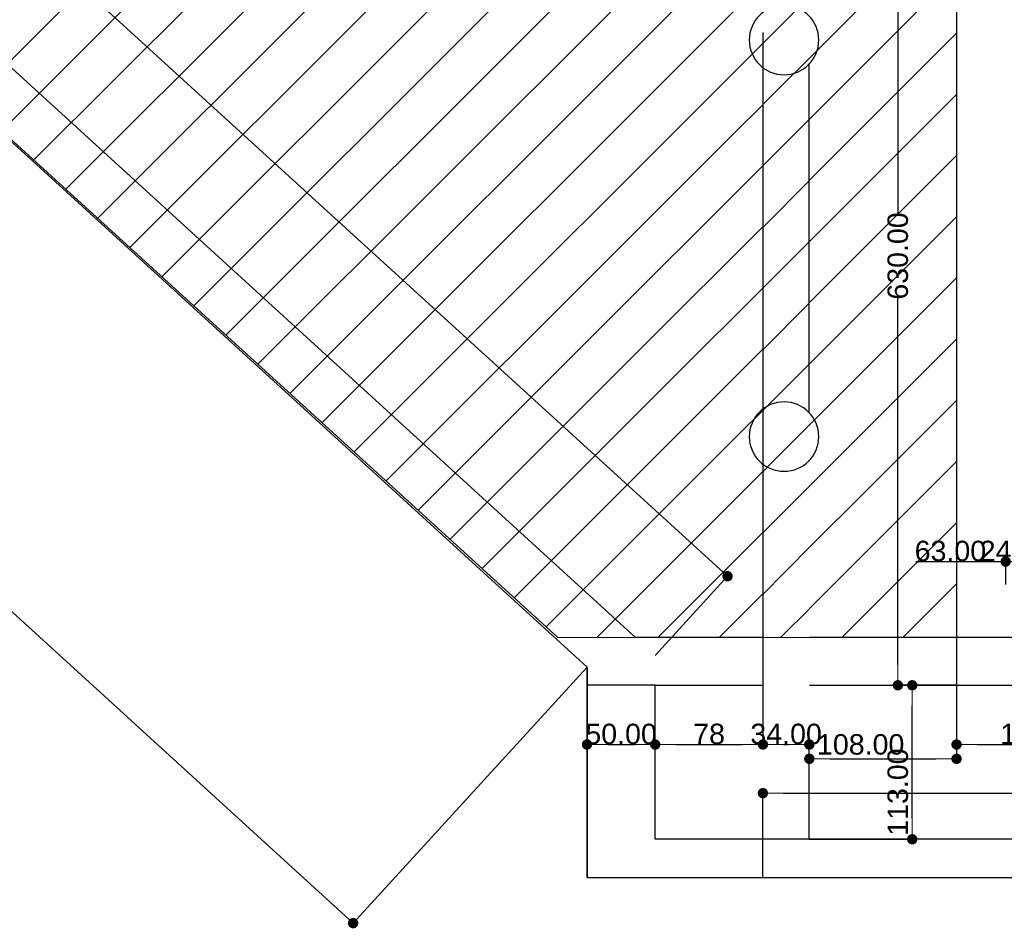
# Model space of a CAD drawing. Header units: millimetres. Extents: x -175445 to -20415, y -559200 to 231527.
# Tile 62 of 256: x -145708 to -138488, y -181104 to -174437. Entities that reach past the tile are written whole.
import ezdxf

# ---------------------------------------------------------------- set-up
doc = ezdxf.new("R2010")
doc.units = ezdxf.units.MM
doc.header["$MEASUREMENT"] = 0
doc.linetypes.add('Wipeout_Contour', pattern=[1000, 0, -1000])
doc.layers.add('PAB - widokowe', color=7, linetype='Continuous', lineweight=18)
for name, color, linetype in [('Strop', 7, 'Continuous'), ('Słup', 7, 'Continuous'), ('Wymiary', 63, 'Continuous'), ('Ściana', 7, 'Continuous')]:
    doc.layers.add(name, color=color, linetype=linetype)
doc.styles.add('Arial', font='txt')
doc.dimstyles.new('GENERATED_STYLE__1', dxfattribs={"dimtxt": 150, "dimasz": 152, "dimexe": 0.18, "dimexo": 0, "dimgap": 0.09, "dimtad": 1, "dimtih": 1, "dimtoh": 1, "dimlfac": 0.1, "dimzin": 0, "dimdsep": 46, "dimtxsty": 'Arial', "dimblk": 'ARROWHEAD_11', "dimblk1": 'ARROWHEAD_11', "dimblk2": 'ARROWHEAD_11', "dimcen": 0.09, "dimclrd": 114, "dimclre": 114, "dimclrt": 114, "dimazin": 0, "dimtfac": 1, "dimtdec": 4, "dimtmove": 0, "dimatfit": 3, "dimfxl": 1, "dimtolj": 1, "dimtzin": 0, "dimarcsym": 0})
doc.dimstyles.new('GENERATED_STYLE__2', dxfattribs={"dimtxt": 150, "dimasz": 152, "dimexe": 0.18, "dimexo": 0, "dimgap": 0.09, "dimtad": 1, "dimlfac": 0.1, "dimzin": 0, "dimdsep": 46, "dimtxsty": 'Arial', "dimblk": 'ARROWHEAD_11', "dimblk1": 'ARROWHEAD_11', "dimblk2": 'ARROWHEAD_11', "dimcen": 0.09, "dimclrd": 114, "dimclre": 114, "dimclrt": 114, "dimazin": 0, "dimtfac": 1, "dimtdec": 4, "dimtmove": 0, "dimatfit": 3, "dimfxl": 1, "dimtolj": 1, "dimtzin": 0, "dimarcsym": 0})
doc.dimstyles.new('GENERATED_STYLE__3', dxfattribs={"dimtxt": 150, "dimasz": 152, "dimexe": 0.18, "dimexo": 0, "dimgap": 0.09, "dimtad": 1, "dimlfac": 0.1, "dimzin": 0, "dimdsep": 46, "dimtxsty": 'Arial', "dimblk": 'ARROWHEAD_11', "dimblk1": 'ARROWHEAD_11', "dimblk2": 'ARROWHEAD_11', "dimcen": 0.09, "dimclrd": 114, "dimclre": 114, "dimclrt": 114, "dimazin": 0, "dimtfac": 1, "dimtdec": 4, "dimtmove": 2, "dimatfit": 3, "dimfxl": 1, "dimtolj": 1, "dimtzin": 0, "dimarcsym": 0})
doc.dimstyles.new('GENERATED_STYLE__4', dxfattribs={"dimtxt": 150, "dimasz": 152, "dimexe": 0.18, "dimexo": 0, "dimgap": 0.09, "dimtad": 1, "dimtih": 1, "dimtoh": 1, "dimlfac": 0.1, "dimzin": 0, "dimdsep": 46, "dimtxsty": 'Arial', "dimblk": 'ARROWHEAD_11', "dimblk1": 'ARROWHEAD_11', "dimblk2": 'ARROWHEAD_11', "dimcen": 0.09, "dimclrd": 114, "dimclre": 114, "dimclrt": 114, "dimazin": 0, "dimtfac": 1, "dimtdec": 4, "dimtmove": 2, "dimatfit": 3, "dimfxl": 1, "dimtolj": 1, "dimtzin": 0, "dimarcsym": 0})

# ---------------------------------------------------------------- blocks, each defined once
blk = doc.blocks.new('ARROWHEAD_11')
at = {"color": 0, "linetype": 'Continuous', "lineweight": 0}
blk.add_line((0, 0), (-1, 0), dxfattribs=at)
at = {"color": 0, "linetype": 'Continuous', "lineweight": 0, "const_width": 0.25, "flags": 128}
blk.add_lwpolyline([(-0.125, 0, 1), (0.125, 0, 1)], format="xyb", close=True, dxfattribs=at)
blk = doc.blocks.new('*D1084')
at = {"layer": 'Defpoints', "color": 0}
for p in [(-137848, -178412.8), (-138478, -178580.6), (-137848, -178580.6)]:
    blk.add_point(p, dxfattribs=at)
at = {"layer": 'Wymiary', "color": 114, "lineweight": -2}
for p, q in [((-139136.6, -178412.8), (-138630, -178412.8)), ((-138630, -178412.8), (-138478, -178412.8)), ((-138478, -178580.6), (-138478, -178412.6)), ((-138326, -178412.8), (-138000, -178412.8)), ((-137848, -178580.6), (-137848, -178412.6))]:
    blk.add_line(p, q, dxfattribs=at)
at = {"layer": 'Wymiary', "color": 114, "lineweight": -2, "xscale": 152, "yscale": 152, "zscale": 152, "rotation": 180}
blk.add_blockref('ARROWHEAD_11', (-138478, -178412.8), dxfattribs=at)
at = {"layer": 'Wymiary', "color": 114, "lineweight": -2, "xscale": 152, "yscale": 152, "zscale": 152}
blk.add_blockref('ARROWHEAD_11', (-137848, -178412.8), dxfattribs=at)
at = {"layer": 'Wymiary', "color": 114, "lineweight": 13, "insert": (-138883.3, -178336), "char_height": 150, "attachment_point": 5, "style": 'Arial'}
blk.add_mtext('\\A1;63.00', dxfattribs=at)
blk = doc.blocks.new('*D1085')
at = {"layer": 'Defpoints', "color": 0}
for p in [(-137608, -178412.8), (-137848, -178580.6), (-137608, -178970.6)]:
    blk.add_point(p, dxfattribs=at)
at = {"layer": 'Wymiary', "color": 114, "lineweight": -2}
for p, q in [((-138660.3, -178412.8), (-138152, -178412.8)), ((-138152, -178412.8), (-138000, -178412.8)), ((-137848, -178580.6), (-137848, -178412.6)), ((-137848, -178412.8), (-137608, -178412.8)), ((-137608, -178970.6), (-137608, -178412.6)), ((-137456, -178412.8), (-137304, -178412.8))]:
    blk.add_line(p, q, dxfattribs=at)
at = {"layer": 'Wymiary', "color": 114, "lineweight": -2, "xscale": 152, "yscale": 152, "zscale": 152}
blk.add_blockref('ARROWHEAD_11', (-137848, -178412.8), dxfattribs=at)
at = {"layer": 'Wymiary', "color": 114, "lineweight": -2, "xscale": 152, "yscale": 152, "zscale": 152, "rotation": 180}
blk.add_blockref('ARROWHEAD_11', (-137608, -178412.8), dxfattribs=at)
at = {"layer": 'Wymiary', "color": 114, "lineweight": 13, "insert": (-138406.2, -178336.1), "char_height": 150, "attachment_point": 5, "style": 'Arial'}
blk.add_mtext('\\A1;24.00', dxfattribs=at)
blk = doc.blocks.new('*D1258')
at = {"layer": 'Defpoints', "color": 0}
for p in [(-139163.4, -179320.6), (-138838, -179320.6), (-139918, -180450.6)]:
    blk.add_point(p, dxfattribs=at)
at = {"layer": 'Wymiary', "color": 114, "lineweight": -2}
for p, q in [((-138838, -179320.6), (-139163.6, -179320.6)), ((-139163.4, -180298.6), (-139163.4, -179472.6)), ((-139918, -180450.6), (-139163.2, -180450.6))]:
    blk.add_line(p, q, dxfattribs=at)
at = {"layer": 'Wymiary', "color": 114, "lineweight": -2, "xscale": 152, "yscale": 152, "zscale": 152}
for p, rotation in [((-139163.4, -179320.6), 90), ((-139163.4, -180450.6), 270)]:
    blk.add_blockref('ARROWHEAD_11', p, dxfattribs=dict(at, rotation=rotation))
at = {"layer": 'Wymiary', "color": 114, "lineweight": 13, "insert": (-139268.4, -180104.5), "char_height": 150, "attachment_point": 5, "rotation": 90, "style": 'Arial'}
blk.add_mtext('\\A1;113.00', dxfattribs=at)
blk = doc.blocks.new('*D1259')
at = {"layer": 'Defpoints', "color": 0}
for p in [(-139268.4, -173020.6), (-138838, -173020.6), (-138838, -179320.6)]:
    blk.add_point(p, dxfattribs=at)
at = {"layer": 'Wymiary', "color": 114, "lineweight": -2}
for p, q in [((-138838, -173020.6), (-139268.6, -173020.6)), ((-139268.4, -173172.6), (-139268.4, -175859)), ((-139268.4, -179168.6), (-139268.4, -176482.2)), ((-138838, -179320.6), (-139268.6, -179320.6))]:
    blk.add_line(p, q, dxfattribs=at)
at = {"layer": 'Wymiary', "color": 114, "lineweight": -2, "xscale": 152, "yscale": 152, "zscale": 152}
for p, rotation in [((-139268.4, -173020.6), 90), ((-139268.4, -179320.6), 270)]:
    blk.add_blockref('ARROWHEAD_11', p, dxfattribs=dict(at, rotation=rotation))
at = {"layer": 'Wymiary', "color": 114, "lineweight": 13, "insert": (-139268.4, -176170.6), "char_height": 150, "attachment_point": 5, "rotation": 90, "style": 'Arial'}
blk.add_mtext('\\A1;630.00', dxfattribs=at)
blk = doc.blocks.new('*D1705')
at = {"layer": 'Defpoints', "color": 0}
for p in [(-141548, -179776.2), (-141048, -179755.3), (-141048, -179776.2)]:
    blk.add_point(p, dxfattribs=at)
at = {"layer": 'Wymiary', "color": 114, "lineweight": -2}
for p, q in [((-141548, -179776.2), (-141548, -179755.1)), ((-141396, -179755.3), (-141200, -179755.3)), ((-141048, -179776.2), (-141048, -179755.1))]:
    blk.add_line(p, q, dxfattribs=at)
at = {"layer": 'Wymiary', "color": 114, "lineweight": -2, "xscale": 152, "yscale": 152, "zscale": 152, "rotation": 180}
blk.add_blockref('ARROWHEAD_11', (-141548, -179755.3), dxfattribs=at)
at = {"layer": 'Wymiary', "color": 114, "lineweight": -2, "xscale": 152, "yscale": 152, "zscale": 152}
blk.add_blockref('ARROWHEAD_11', (-141048, -179755.3), dxfattribs=at)
at = {"layer": 'Wymiary', "color": 114, "lineweight": 13, "insert": (-141298, -179678.6), "char_height": 150, "attachment_point": 5, "style": 'Arial'}
blk.add_mtext('\\A1;50.00', dxfattribs=at)
blk = doc.blocks.new('*D1706')
at = {"layer": 'Defpoints', "color": 0}
for p in [(-140258, -174530.7), (-141048, -179776.2), (-140258, -179755.3)]:
    blk.add_point(p, dxfattribs=at)
at = {"layer": 'Wymiary', "color": 114, "lineweight": -2}
for p, q in [((-140258, -174530.7), (-140258, -179755.4)), ((-141048, -179776.2), (-141048, -179755.1)), ((-140896, -179755.3), (-140410, -179755.3))]:
    blk.add_line(p, q, dxfattribs=at)
at = {"layer": 'Wymiary', "color": 114, "lineweight": -2, "xscale": 152, "yscale": 152, "zscale": 152, "rotation": 180}
blk.add_blockref('ARROWHEAD_11', (-141048, -179755.3), dxfattribs=at)
at = {"layer": 'Wymiary', "color": 114, "lineweight": -2, "xscale": 152, "yscale": 152, "zscale": 152}
blk.add_blockref('ARROWHEAD_11', (-140258, -179755.3), dxfattribs=at)
at = {"layer": 'Wymiary', "color": 114, "lineweight": 13, "insert": (-140653, -179678.6), "char_height": 150, "attachment_point": 5, "style": 'Arial'}
blk.add_mtext('\\A1;78', dxfattribs=at)
blk = doc.blocks.new('*D1707')
at = {"layer": 'Defpoints', "color": 0}
for p in [(-140258, -174530.7), (-139918, -179755.3), (-139918, -180450.6)]:
    blk.add_point(p, dxfattribs=at)
at = {"layer": 'Wymiary', "color": 114, "lineweight": -2}
for p, q in [((-140258, -174530.7), (-140258, -179755.4)), ((-140106, -179755.3), (-140070, -179755.3)), ((-139918, -180450.6), (-139918, -179755.1))]:
    blk.add_line(p, q, dxfattribs=at)
at = {"layer": 'Wymiary', "color": 114, "lineweight": -2, "xscale": 152, "yscale": 152, "zscale": 152, "rotation": 180}
blk.add_blockref('ARROWHEAD_11', (-140258, -179755.3), dxfattribs=at)
at = {"layer": 'Wymiary', "color": 114, "lineweight": -2, "xscale": 152, "yscale": 152, "zscale": 152}
blk.add_blockref('ARROWHEAD_11', (-139918, -179755.3), dxfattribs=at)
at = {"layer": 'Wymiary', "color": 114, "lineweight": 13, "insert": (-140088, -179678.5), "char_height": 150, "attachment_point": 5, "style": 'Arial'}
blk.add_mtext('\\A1;34.00', dxfattribs=at)
blk = doc.blocks.new('*D1708')
at = {"layer": 'Defpoints', "color": 0}
for p in [(-138838, -179320.6), (-138838, -179860.3), (-139918, -180450.6)]:
    blk.add_point(p, dxfattribs=at)
at = {"layer": 'Wymiary', "color": 114, "lineweight": -2}
for p, q in [((-138838, -179320.6), (-138838, -179860.4)), ((-139918, -180450.6), (-139918, -179860.1)), ((-139766, -179860.3), (-138990, -179860.3))]:
    blk.add_line(p, q, dxfattribs=at)
at = {"layer": 'Wymiary', "color": 114, "lineweight": -2, "xscale": 152, "yscale": 152, "zscale": 152, "rotation": 180}
blk.add_blockref('ARROWHEAD_11', (-139918, -179860.3), dxfattribs=at)
at = {"layer": 'Wymiary', "color": 114, "lineweight": -2, "xscale": 152, "yscale": 152, "zscale": 152}
blk.add_blockref('ARROWHEAD_11', (-138838, -179860.3), dxfattribs=at)
at = {"layer": 'Wymiary', "color": 114, "lineweight": 13, "insert": (-139541.3, -179755.3), "char_height": 150, "attachment_point": 5, "style": 'Arial'}
blk.add_mtext('\\A1;108.00', dxfattribs=at)
blk = doc.blocks.new('*D1709')
at = {"layer": 'Defpoints', "color": 0}
for p in [(-138838, -179320.6), (-137558, -179320.6), (-137558, -179755.3)]:
    blk.add_point(p, dxfattribs=at)
at = {"layer": 'Wymiary', "color": 114, "lineweight": -2}
for p, q in [((-138838, -179320.6), (-138838, -179755.4)), ((-137558, -179320.6), (-137558, -179755.4)), ((-138686, -179755.3), (-137710, -179755.3))]:
    blk.add_line(p, q, dxfattribs=at)
at = {"layer": 'Wymiary', "color": 114, "lineweight": -2, "xscale": 152, "yscale": 152, "zscale": 152, "rotation": 180}
blk.add_blockref('ARROWHEAD_11', (-138838, -179755.3), dxfattribs=at)
at = {"layer": 'Wymiary', "color": 114, "lineweight": -2, "xscale": 152, "yscale": 152, "zscale": 152}
blk.add_blockref('ARROWHEAD_11', (-137558, -179755.3), dxfattribs=at)
at = {"layer": 'Wymiary', "color": 114, "lineweight": 13, "insert": (-138198, -179678.6), "char_height": 150, "attachment_point": 5, "style": 'Arial'}
blk.add_mtext('\\A1;128.00', dxfattribs=at)
blk = doc.blocks.new('*D1735')
at = {"layer": 'Defpoints', "color": 0}
for p in [(-67558, -174460.7), (-67558, -180112.2), (-140258, -180730.6)]:
    blk.add_point(p, dxfattribs=at)
at = {"layer": 'Wymiary', "color": 114, "lineweight": -2}
for p, q in [((-67558, -174460.7), (-67558, -180112.4)), ((-140258, -180730.6), (-140258, -180112)), ((-140106, -180112.2), (-67710, -180112.2))]:
    blk.add_line(p, q, dxfattribs=at)
at = {"layer": 'Wymiary', "color": 114, "lineweight": -2, "xscale": 152, "yscale": 152, "zscale": 152, "rotation": 180}
blk.add_blockref('ARROWHEAD_11', (-140258, -180112.2), dxfattribs=at)
at = {"layer": 'Wymiary', "color": 114, "lineweight": -2, "xscale": 152, "yscale": 152, "zscale": 152}
blk.add_blockref('ARROWHEAD_11', (-67558, -180112.2), dxfattribs=at)
at = {"layer": 'Wymiary', "color": 114, "lineweight": 13, "insert": (-103908, -180035.5), "char_height": 150, "attachment_point": 5, "style": 'Arial'}
blk.add_mtext('\\A1;7270.01', dxfattribs=at)
blk = doc.blocks.new('*D1773')
at = {"layer": 'Defpoints', "color": 0}
for p in [(-158316.1, -163799.7), (-140517.4, -178520.4), (-141048, -179101.7)]:
    blk.add_point(p, dxfattribs=at)
at = {"layer": 'Wymiary', "color": 114, "lineweight": -2}
for p, q in [((-158316.1, -163799.7), (-157557, -162968)), ((-157444.9, -163070.6), (-149204.1, -170592)), ((-140629.6, -178417.9), (-148870.4, -170896.5)), ((-141048, -179101.7), (-140517.2, -178520.2))]:
    blk.add_line(p, q, dxfattribs=at)
for p, xscale, yscale, zscale, rotation in [((-157557.1, -162968.1), 152, 152, 152, 137.6132114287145), ((-140517.4, -178520.4), 152.0000000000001, 152.0000000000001, 152.0000000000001, 317.6132114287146)]:
    blk.add_blockref('ARROWHEAD_11', p, dxfattribs=dict(at, xscale=xscale, yscale=yscale, zscale=zscale, rotation=rotation))
at = {"layer": 'Wymiary', "color": 114, "lineweight": 13, "insert": (-149037.2, -170744.2), "char_height": 150, "attachment_point": 5, "rotation": 317.61321, "style": 'Arial'}
blk.add_mtext('\\A1;2305', dxfattribs=at)
blk = doc.blocks.new('*D1775')
at = {"layer": 'Defpoints', "color": 0}
for p in [(-159768.9, -165391.4), (-141548, -179186.8), (-143263.2, -181066)]:
    blk.add_point(p, dxfattribs=at)
at = {"layer": 'Wymiary', "color": 114, "lineweight": -2}
for p, q in [((-159768.9, -165391.4), (-160072.6, -165724.2)), ((-159960.2, -165826.5), (-151834.2, -173243.2)), ((-143375.4, -180963.5), (-151501.4, -173546.9)), ((-141548, -179186.8), (-143263.3, -181066.1))]:
    blk.add_line(p, q, dxfattribs=at)
at = {"layer": 'Wymiary', "color": 114, "lineweight": -2, "xscale": 152, "yscale": 152, "zscale": 152}
for p, rotation in [((-160072.5, -165724.1), 137.6132114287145), ((-143263.2, -181066), 317.6132114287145)]:
    blk.add_blockref('ARROWHEAD_11', p, dxfattribs=dict(at, rotation=rotation))
at = {"layer": 'Wymiary', "color": 114, "lineweight": 13, "insert": (-151667.8, -173395), "char_height": 150, "attachment_point": 5, "rotation": 317.61321, "style": 'Arial'}
blk.add_mtext('\\A1;2296', dxfattribs=at)

msp = doc.modelspace()

# ---------------------------------------------------------------- linework, layer by layer
at = {"layer": 'Strop', "flags": 128}
msp.add_lwpolyline([(-96528.019, -180730.636), (-140258.019, -180730.636), (-141547.974, -180730.636), (-141547.974, -179164.997), (-158346.468, -163832.965), (-159768.887, -165391.434), (-165456.021, -160200.771), (-162779.93, -157268.292), (-160850.538, -159029.253), (-154498.018, -159029.253), (-154498.018, -153008.003, -0.00002607), (-154486.563, -153005.817, -0.04841545), (-132966.516, -151026.695, -0.0060186), (-130274.231, -151072.694), (-126000.282, -151274.702, -0.00045657), (-125806.601, -151285.909, -0.01791801), (-118229.318, -152004.441, -0.00776908), (-114963.359, -152484.403), (-114963.364, -152484.434, -0.034913), (-97147.904, -156667.71, -0.03139835)], format="xyb", dxfattribs=at)
at = {"layer": 'Słup'}
msp.add_arc((-140103.018, -174585.675), 255, 0, 180, dxfattribs=at)
at = {"layer": 'Ściana', "flags": 128}
for points in [[(-138838.018, -173530.636), (-138838.018, -179320.636)], [(-137608.018, -178970.636), (-141191.487, -178970.636)], [(-141547.974, -179320.636), (-137558.018, -179320.636)]]:
    msp.add_lwpolyline(points, dxfattribs=at)

# ---------------------------------------------------------------- dimensions: what is measured, and where the dimension line sits
at = {"layer": 'Wymiary', "lineweight": 13}
dim = msp.add_linear_dim(base=(-139268.388, -173020.636), p1=(-138838.018, -179320.636), p2=(-138838.018, -173020.636), angle=90, dimstyle='GENERATED_STYLE__2', dxfattribs=at)
dim.commit()
dim.dimension.update_dxf_attribs({"geometry": '*D1259', "text_midpoint": (-139268.388, -176170.636), "dimtype": 160, "text_rotation": 90})
for base, p1, p2, picture, middle in [((-137848.018, -178412.768), (-138478.018, -178580.636), (-137848.018, -178580.636), '*D1084', (-138883.348, -178412.768)), ((-137608.018, -178412.768), (-137848.018, -178580.636), (-137608.018, -178970.636), '*D1085', (-138406.218, -178412.768)), ((-137558.018, -179755.251), (-138838.018, -179320.636), (-137558.018, -179320.636), '*D1709', (-138198.018, -179755.251))]:
    dim = msp.add_linear_dim(base=base, p1=p1, p2=p2, dimstyle='GENERATED_STYLE__1', dxfattribs=at)
    dim.commit()
    dim.dimension.update_dxf_attribs({"geometry": picture, "text_midpoint": middle, "dimtype": 160})

# ---------------------------------------------------------------- next in the draw order: wipeouts: each hides what was drawn before it
at = {"linetype": 'Wipeout_Contour', "lineweight": 0, "ltscale": 607166.035842}
msp.add_wipeout([(-158350.649, -163837.546), (-141547.974, -179186.756), (-141047.974, -179101.734), (-158080.996, -163542.102)], dxfattribs=at).dxf.layer = 'Ściana'
at = {"linetype": 'Wipeout_Contour', "lineweight": 0, "ltscale": 1696809.721978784}
msp.add_wipeout([(-140200.603, -174821.264), (-140258.019, -174782.9), (-140258.019, -177298.45), (-140200.603, -177260.086), (-140103.018, -177240.675), (-140005.434, -177260.086), (-139922.706, -177315.363), (-139918.019, -177322.378), (-139918.019, -174758.972), (-139922.706, -174765.987), (-140005.434, -174821.264), (-140103.018, -174840.675)], dxfattribs=at).dxf.layer = 'Ściana'
at = {"linetype": 'Wipeout_Contour', "lineweight": 0, "ltscale": 477383.047514}
msp.add_wipeout([(-96878.019, -180450.636), (-139918.019, -180450.636), (-140258.019, -180730.636), (-96528.019, -180730.636)], dxfattribs=at).dxf.layer = 'Ściana'

# ---------------------------------------------------------------- next in the draw order: linework, layer by layer
at = {"layer": 'Słup'}
for centre, start, end in [((-140103.018, -174585.675), 180, 0), ((-140103.018, -177495.675), 0, 180)]:
    msp.add_arc(centre, 255, start, end, dxfattribs=at)
at = {"layer": 'Ściana', "flags": 128}
for points in [[(-158350.649, -163837.546), (-141547.974, -179186.756)], [(-141191.487, -178970.636), (-154158.018, -167125.734)], [(-140258.019, -174782.9), (-140258.019, -177298.45)], [(-139918.019, -177322.378), (-139918.019, -174758.972)], [(-96878.019, -180450.636), (-140258.019, -180450.636)], [(-140258.019, -180730.636), (-96528.019, -180730.636)]]:
    msp.add_lwpolyline(points, dxfattribs=at)

# ---------------------------------------------------------------- next in the draw order: wipeouts: each hides what was drawn before it
at = {"linetype": 'Wipeout_Contour', "lineweight": 0, "ltscale": 1128794.11144518}
msp.add_wipeout([(-140258.019, -180730.636), (-139918.019, -180450.636), (-139918.019, -177668.972), (-139922.706, -177675.987), (-140005.434, -177731.264), (-140103.018, -177750.675), (-140200.603, -177731.264), (-140258.019, -177692.9)], dxfattribs=at).dxf.layer = 'Ściana'
at = {"linetype": 'Wipeout_Contour', "lineweight": 0, "ltscale": 568620.011315}
msp.add_wipeout([(-141547.974, -179186.756), (-141547.974, -180450.636), (-141047.974, -180450.636), (-141047.974, -179101.734)], dxfattribs=at).dxf.layer = 'Ściana'

# ---------------------------------------------------------------- next in the draw order: hatches: boundary and pattern name
at = {"layer": 'PAB - widokowe'}
h = msp.add_hatch(dxfattribs=at)
h.set_pattern_fill('ANSI31', color=256, scale=100)
h.set_pattern_definition([(45, (-154498.02, -178970.64), (-224.5064, 224.5064), [])])
h.paths.add_polyline_path([(-154498.018, -167356.917), (-154498.018, -163784.872), (-138838.018, -163760.675), (-138838.018, -178970.636), (-141760.925, -178970.636)])

# ---------------------------------------------------------------- next in the draw order: linework, layer by layer
msp.add_lwpolyline([(-154498.018, -167356.917), (-154498.018, -163784.872), (-138838.018, -163760.675), (-138838.018, -178970.636), (-141760.925, -178970.636)], close=True, dxfattribs=at)
at = {"layer": 'Słup'}
msp.add_arc((-140103.018, -177495.675), 255, 180, 0, dxfattribs=at)
at = {"layer": 'Ściana', "flags": 128}
for points in [[(-141547.974, -179186.756), (-141547.974, -180450.636)], [(-141047.974, -180450.636), (-141047.974, -179320.636)]]:
    msp.add_lwpolyline(points, dxfattribs=at)
at = {"layer": 'Ściana'}
msp.add_lwpolyline([(-141047.974, -179320.636), (-141547.974, -179320.636)], dxfattribs=at)

# ---------------------------------------------------------------- next in the draw order: dimensions: what is measured, and where the dimension line sits
at = {"layer": 'Wymiary', "lineweight": 13}
dim = msp.add_linear_dim(base=(-140517.362, -178520.37), p1=(-158316.132, -163799.728), p2=(-141047.974, -179101.734), angle=317.6132114, text='2305', dimstyle='GENERATED_STYLE__2', dxfattribs=at)
dim.commit()
dim.dimension.update_dxf_attribs({"geometry": '*D1773', "text_midpoint": (-149037.246, -170744.249), "dimtype": 160, "text_rotation": 317.6132114})
dim = msp.add_linear_dim(base=(-140258.019, -179755.251), p1=(-141047.974, -179776.185), p2=(-140258.019, -174530.655), text='78', dimstyle='GENERATED_STYLE__1', dxfattribs=at)
dim.commit()
dim.dimension.update_dxf_attribs({"geometry": '*D1706', "text_midpoint": (-140652.997, -179755.251), "dimtype": 160})
for base, p1, p2, dimstyle, picture, middle in [((-138838.018, -179860.251), (-139918.019, -180450.636), (-138838.018, -179320.636), 'GENERATED_STYLE__4', '*D1708', (-139541.254, -179755.251)), ((-141047.974, -179755.251), (-141547.974, -179776.185), (-141047.974, -179776.185), 'GENERATED_STYLE__1', '*D1705', (-141297.974, -179755.251))]:
    dim = msp.add_linear_dim(base=base, p1=p1, p2=p2, dimstyle=dimstyle, dxfattribs=at)
    dim.commit()
    dim.dimension.update_dxf_attribs({"geometry": picture, "text_midpoint": middle, "dimtype": 160})
dim = msp.add_linear_dim(base=(-139163.388, -179320.636), p1=(-139918.019, -180450.636), p2=(-138838.018, -179320.636), angle=90, dimstyle='GENERATED_STYLE__3', dxfattribs=at)
dim.commit()
dim.dimension.update_dxf_attribs({"geometry": '*D1258', "text_midpoint": (-139268.388, -180104.454), "dimtype": 160, "text_rotation": 90})

# ---------------------------------------------------------------- next in the draw order: wipeouts: each hides what was drawn before it
at = {"linetype": 'Wipeout_Contour', "lineweight": 0, "ltscale": 566704.251021}
msp.add_wipeout([(-141547.974, -180730.636), (-140258.019, -180730.636), (-140258.019, -180450.636), (-141547.974, -180450.636)], dxfattribs=at).dxf.layer = 'Ściana'

# ---------------------------------------------------------------- next in the draw order: linework, layer by layer
at = {"layer": 'Ściana', "flags": 128}
for points in [[(-141547.974, -180450.636), (-141547.974, -180730.636)], [(-139144.388, -180450.636), (-141047.974, -180450.636)], [(-140258.019, -180730.636), (-140258.019, -180450.636)], [(-141547.974, -180730.636), (-140258.019, -180730.636)]]:
    msp.add_lwpolyline(points, dxfattribs=at)

# ---------------------------------------------------------------- next in the draw order: dimensions: what is measured, and where the dimension line sits
at = {"layer": 'Wymiary', "lineweight": 13}
dim = msp.add_linear_dim(base=(-143263.156, -181065.99), p1=(-159768.887, -165391.434), p2=(-141547.974, -179186.756), angle=317.6132114, text='2296', dimstyle='GENERATED_STYLE__2', dxfattribs=at)
dim.commit()
dim.dimension.update_dxf_attribs({"geometry": '*D1775', "text_midpoint": (-151667.82, -173395.03), "dimtype": 160, "text_rotation": 317.6132114})
for base, p1, p2, picture, middle in [((-67557.968, -180112.207), (-140258.019, -180730.636), (-67557.968, -174460.715), '*D1735', (-103907.994, -180112.207)), ((-139918.019, -179755.251), (-140258.019, -174530.655), (-139918.019, -180450.636), '*D1707', (-140088.019, -179755.251))]:
    dim = msp.add_linear_dim(base=base, p1=p1, p2=p2, dimstyle='GENERATED_STYLE__1', dxfattribs=at)
    dim.commit()
    dim.dimension.update_dxf_attribs({"geometry": picture, "text_midpoint": middle, "dimtype": 160})

doc.saveas('drawing.dxf')
